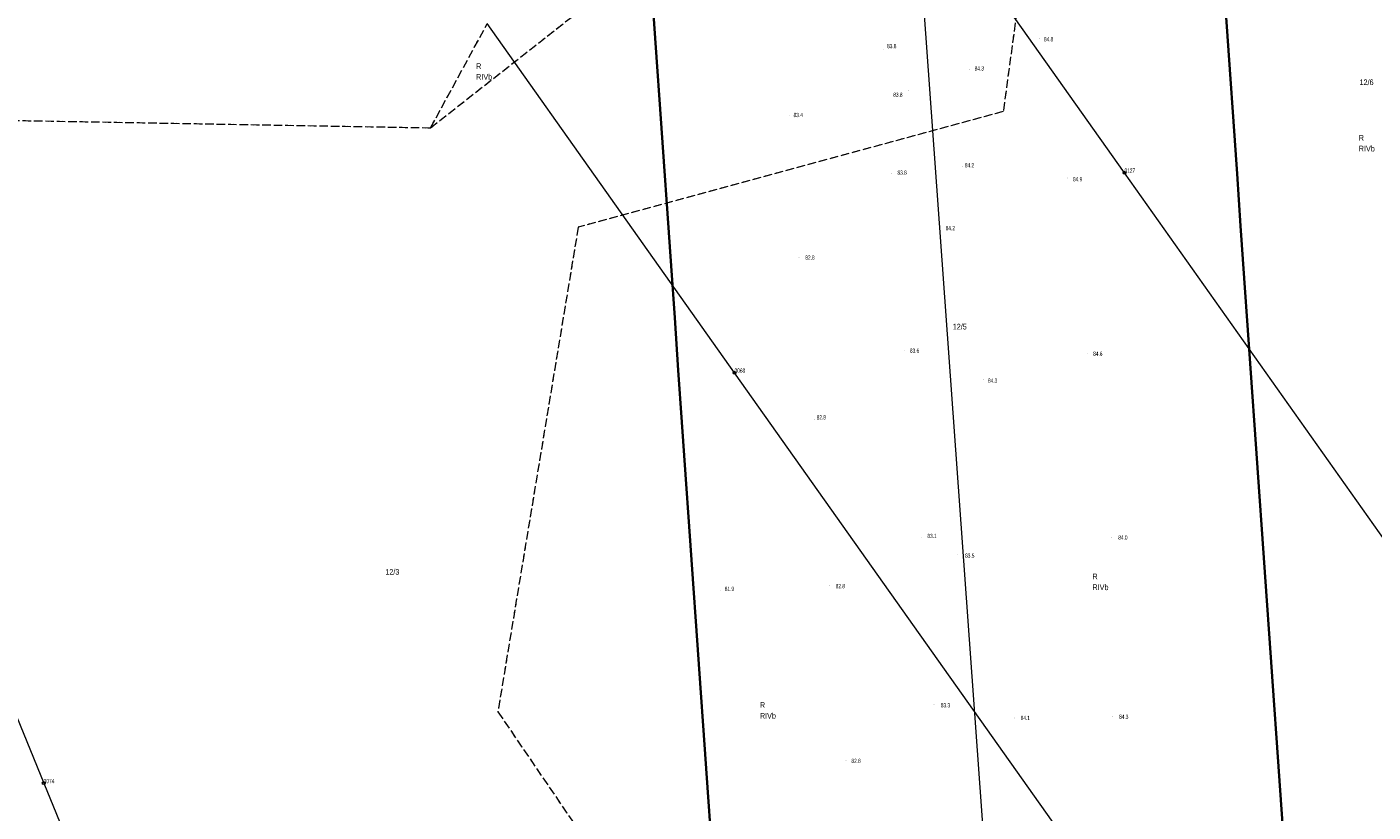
# Model space of a CAD drawing. Header units: metres. Extents: x 6524698 to 6533081, y 5883213 to 5896811.
# Tile 59 of 131: x 6528569 to 6528804, y 5889811 to 5889948. Entities that reach past the tile are written whole.
import ezdxf
from ezdxf.enums import TextEntityAlignment as Align

# ---------------------------------------------------------------- set-up
doc = ezdxf.new("R2010")
doc.units = ezdxf.units.M
for name, pattern in [('mapa zasadnicza$0$219-500', [0]), ('mapa zasadnicza$0$egkk-500', [2, 1.5, -0.5]), ('mapa zasadnicza$0$egug-500', [1, 0.5, -0.5]), ('mapa zasadnicza$0$suep_wn_500', [0])]:
    doc.linetypes.add(name, pattern=pattern)
for name, color, linetype in [('mapa zasadnicza$0$000 Inne (niezydentyfikowane)', 7, 'Continuous'), ('mapa zasadnicza$0$202-punkt graniczny', 7, 'Continuous'), ('mapa zasadnicza$0$202-punkt graniczny-Atr103', 7, 'Continuous'), ('mapa zasadnicza$0$209-oznaczenie konturu klasyfikacyjnego', 7, 'Continuous'), ('mapa zasadnicza$0$210-oznaczenie konturu użytku gruntowego', 7, 'Continuous'), ('mapa zasadnicza$0$211-numer działki ewidencyjnej', 7, 'Continuous'), ('mapa zasadnicza$0$217-kontur klasyfikacyjny', 7, 'Continuous'), ('mapa zasadnicza$0$218-kontur użytku gruntowego', 7, 'Continuous'), ('mapa zasadnicza$0$219-działka ewidencyjna', 7, 'Continuous'), ('mapa zasadnicza$0$pikieta naturalna', 7, 'Continuous'), ('mapa zasadnicza$0$pikieta naturalna-Atr2', 7, 'Continuous'), ('mapa zasadnicza$0$przewód elektroenergetyczny wysokiego napięcia', 7, 'Continuous')]:
    doc.layers.add(name, color=color, linetype=linetype)
doc.styles.add('mapa zasadnicza$0$STANDARD', font='Working1250', dxfattribs={"width": 0.75})

# ---------------------------------------------------------------- blocks, each defined once
blk = doc.blocks.new('mapa zasadnicza$0$202')
at = {"color": 0, "linetype": 'Continuous', "lineweight": 0}
blk.add_circle((0, 0), 0.25, dxfattribs=at)
blk = doc.blocks.new('mapa zasadnicza$0$PW01')
at = {"linetype": 'Continuous', "lineweight": 13}
h = blk.add_hatch(color=0, dxfattribs=at)
edge = h.paths.add_edge_path()
edge.add_arc((0, 0), 0.045, 0, 360)

msp = doc.modelspace()

# ---------------------------------------------------------------- linework, layer by layer
at = {"layer": 'mapa zasadnicza$0$000 Inne (niezydentyfikowane)', "color": 7, "linetype": 'Continuous', "lineweight": 35, "flags": 128}
for points in [[(6528688.464, 5889805.884), (6528687.825, 5889815.026), (6528687.186, 5889824.167), (6528686.547, 5889833.309), (6528685.908, 5889842.451), (6528685.269, 5889851.593), (6528684.63, 5889860.735), (6528683.991, 5889869.876), (6528683.352, 5889879.018), (6528682.713, 5889888.16), (6528682.074, 5889897.302), (6528681.435, 5889906.443), (6528680.796, 5889915.585), (6528680.156, 5889924.727), (6528679.517, 5889933.869), (6528678.878, 5889943.011), (6528678.239, 5889952.152)], [(6528778.635, 5889949.984), (6528779.274, 5889940.842), (6528779.913, 5889931.7), (6528780.552, 5889922.558), (6528781.191, 5889913.417), (6528781.83, 5889904.275), (6528782.469, 5889895.133), (6528783.108, 5889885.991), (6528783.747, 5889876.849), (6528784.386, 5889867.708), (6528785.025, 5889858.566), (6528785.664, 5889849.424), (6528786.303, 5889840.282), (6528786.942, 5889831.14), (6528787.581, 5889821.999), (6528788.22, 5889812.857), (6528788.859, 5889803.715)]]:
    msp.add_lwpolyline(points, dxfattribs=at)
at = {"layer": 'mapa zasadnicza$0$217-kontur klasyfikacyjny', "color": 92, "linetype": 'mapa zasadnicza$0$egkk-500', "lineweight": 18, "flags": 128}
for points in [[(6528755.94, 5890054.04), (6528739.61, 5889933.47)], [(6528639.33, 5889930.62), (6528699.26, 5889977.74)], [(6528639.33, 5889930.62), (6528649.26, 5889948.87)], [(6528523.87, 5889932.66), (6528639.33, 5889930.62)], [(6528739.61, 5889933.47), (6528665.19, 5889913.21)], [(6528665.19, 5889913.21), (6528651.11, 5889828.27)], [(6528651.11, 5889828.27), (6528683.33, 5889780.98)]]:
    msp.add_lwpolyline(points, dxfattribs=at)
at = {"layer": 'mapa zasadnicza$0$218-kontur użytku gruntowego', "color": 3, "linetype": 'mapa zasadnicza$0$egug-500', "lineweight": 18, "flags": 128}
for points in [[(6528755.94, 5890054.04), (6528739.61, 5889933.47)], [(6528639.33, 5889930.62), (6528699.26, 5889977.74)], [(6528639.33, 5889930.62), (6528649.26, 5889948.87)], [(6528523.87, 5889932.66), (6528639.33, 5889930.62)], [(6528739.61, 5889933.47), (6528665.19, 5889913.21)], [(6528665.19, 5889913.21), (6528651.11, 5889828.27)], [(6528651.11, 5889828.27), (6528683.33, 5889780.98)]]:
    msp.add_lwpolyline(points, dxfattribs=at)
at = {"layer": 'mapa zasadnicza$0$219-działka ewidencyjna', "color": 7, "linetype": 'mapa zasadnicza$0$219-500', "lineweight": 18, "flags": 128}
for points in [[(6528760.85, 5889922.74), (6528689.7, 5890023.29)], [(6528692.56, 5889887.69), (6528649.26, 5889948.87)], [(6528526.48, 5889926.27), (6528571.58, 5889815.75)], [(6528876.97, 5889758.68), (6528760.85, 5889922.74)], [(6528794.35, 5889743.88), (6528692.56, 5889887.69)], [(6528571.58, 5889815.75), (6528601.46, 5889742.53)]]:
    msp.add_lwpolyline(points, dxfattribs=at)
at = {"layer": 'mapa zasadnicza$0$przewód elektroenergetyczny wysokiego napięcia', "color": 1, "linetype": 'mapa zasadnicza$0$suep_wn_500', "lineweight": 18, "flags": 128}
msp.add_lwpolyline([(6528715.53, 5890092.34), (6528741.23, 5889735.54)], dxfattribs=at)

# ---------------------------------------------------------------- block references
at = {"layer": 'mapa zasadnicza$0$202-punkt graniczny', "color": 7, "linetype": 'Continuous', "lineweight": 18}
for p in [(6528760.85, 5889922.74), (6528692.56, 5889887.69), (6528571.58, 5889815.75)]:
    msp.add_blockref('mapa zasadnicza$0$202', p, dxfattribs=at)
at = {"layer": 'mapa zasadnicza$0$pikieta naturalna', "color": 7, "linetype": 'Continuous', "lineweight": 13}
for p in [(6528745.94, 5889946.25), (6528718.58, 5889944.39), (6528733.76, 5889940.86), (6528722.99, 5889937.19), (6528702.12, 5889932.72), (6528720.1, 5889922.59), (6528732.5, 5889923.84), (6528750.86, 5889921.82), (6528728.43, 5889913.26), (6528703.85, 5889907.82), (6528722.39, 5889891.65), (6528754.31, 5889891.12), (6528736.13, 5889886.54), (6528706.58, 5889879.47), (6528725.35, 5889858.88), (6528758.63, 5889858.8), (6528731.53, 5889855.9), (6528690.14, 5889849.45), (6528709.21, 5889850.44), (6528727.49, 5889829.62), (6528741.65, 5889827.17), (6528758.78, 5889827.46), (6528712.08, 5889819.79)]:
    msp.add_blockref('mapa zasadnicza$0$PW01', p, dxfattribs=at)

# ---------------------------------------------------------------- texts
at = {"layer": 'mapa zasadnicza$0$202-punkt graniczny-Atr103', "color": 7, "style": 'mapa zasadnicza$0$STANDARD', "width": 0.667}
for s, p in [('3127', (6528760.85, 5889922.74)), ('3068', (6528692.56, 5889887.69)), ('3074', (6528571.58, 5889815.75))]:
    msp.add_text(s, height=0.75, dxfattribs=at).set_placement(p)
at = {"layer": 'mapa zasadnicza$0$209-oznaczenie konturu klasyfikacyjnego', "color": 3, "linetype": 'Continuous', "lineweight": 18, "style": 'mapa zasadnicza$0$STANDARD', "width": 0.79}
for p in [(6528647.31, 5889940.03), (6528801.88, 5889927.47), (6528755.24, 5889850.59), (6528697, 5889828.07)]:
    msp.add_text('RIVb', height=1, dxfattribs=at).set_placement(p, align=Align.TOP_LEFT)
at = {"layer": 'mapa zasadnicza$0$210-oznaczenie konturu użytku gruntowego', "color": 3, "linetype": 'Continuous', "lineweight": 18, "style": 'mapa zasadnicza$0$STANDARD', "width": 0.79}
for p in [(6528647.31, 5889940.93), (6528801.88, 5889928.37), (6528755.24, 5889851.49), (6528697, 5889828.97)]:
    msp.add_text('R', height=1, dxfattribs=at).set_placement(p)
at = {"layer": 'mapa zasadnicza$0$211-numer działki ewidencyjnej', "color": 7, "linetype": 'Continuous', "lineweight": 18, "style": 'mapa zasadnicza$0$STANDARD', "width": 0.79}
for s, p in [('12/6', (6528802.01, 5889938.1)), ('12/5', (6528730.77, 5889895.27)), ('12/3', (6528631.4, 5889852.28))]:
    msp.add_text(s, height=1, dxfattribs=at).set_placement(p)
at = {"layer": 'mapa zasadnicza$0$pikieta naturalna-Atr2', "color": 7, "style": 'mapa zasadnicza$0$STANDARD', "width": 0.667}
for s, p in [('84.8', (6528746.74, 5889945.76)), ('83.8', (6528719.28, 5889944.57)), ('84.3', (6528734.6, 5889940.65)), ('83.8', (6528720.35, 5889936.03)), ('83.4', (6528702.89, 5889932.49)), ('84.2', (6528732.89, 5889923.68)), ('83.8', (6528721.09, 5889922.4)), ('84.9', (6528751.82, 5889921.23)), ('84.2', (6528729.53, 5889912.67)), ('82.8', (6528704.95, 5889907.5)), ('83.6', (6528723.27, 5889891.18)), ('84.6', (6528755.36, 5889890.65)), ('84.3', (6528736.94, 5889885.93)), ('82.8', (6528706.94, 5889879.5)), ('83.1', (6528726.33, 5889858.71)), ('84.0', (6528759.75, 5889858.44)), ('83.5', (6528732.94, 5889855.26)), ('81.9', (6528690.85, 5889849.44)), ('82.8', (6528710.26, 5889849.92)), ('83.3', (6528728.68, 5889829.04)), ('84.1', (6528742.66, 5889826.81)), ('84.3', (6528759.91, 5889827.02)), ('82.8', (6528713.03, 5889819.29))]:
    msp.add_text(s, height=0.75, dxfattribs=at).set_placement(p)

doc.saveas('drawing.dxf')
